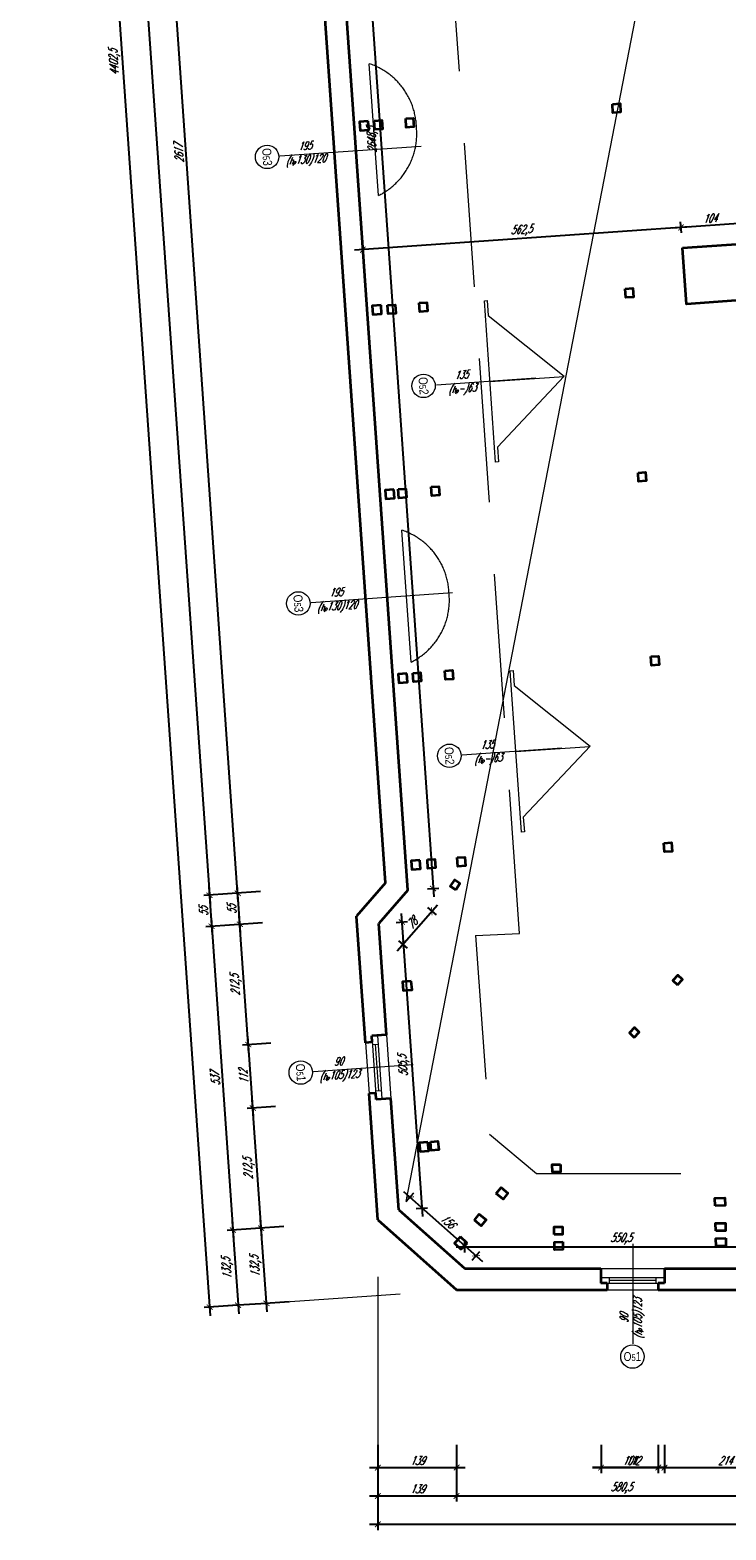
# Model space of a CAD drawing. Header units: millimetres. Extents: x 402 to 79005, y -7782 to 89952.
# Tile 1 of 256: x 21467 to 22695, y 6156 to 8801. Entities that reach past the tile are written whole.
import ezdxf

# ---------------------------------------------------------------- set-up
doc = ezdxf.new("R2010")
doc.units = ezdxf.units.MM
doc.header["$LTSCALE"] = 10
doc.linetypes.add('DASHED', pattern=[19.05, 12.7, -6.35])
doc.layers.get('0').update_dxf_attribs({"lineweight": 0})
doc.layers.get('Defpoints').update_dxf_attribs({"color": 253})
for name, color, linetype, lineweight in [('01-2_konstrukcja dachu', 253, 'Continuous', 35), ('01_ściany', 253, 'Continuous', 35), ('03-01_okna', 253, 'Continuous', 15), ('04-1_widok', 253, 'Continuous', 5), ('04-2_nad', 253, 'DASHED', 5), ('05-01_wymiary', 253, 'Continuous', 5), ('05-03_opis', 253, 'Continuous', 5)]:
    doc.layers.add(name, color=color, linetype=linetype, lineweight=lineweight)
doc.styles.add('ariel', font='ARIAL.TTF', dxfattribs={"width": 0.8})
doc.styles.add('ariel_wym', font='simplex.shx', dxfattribs={"width": 0.65, "oblique": 25})
doc.dimstyles.new('ariel 50', dxfattribs={"dimtxt": 15, "dimasz": 10, "dimexe": 10, "dimexo": 0, "dimgap": 5, "dimtad": 1, "dimdec": 1, "dimrnd": 0.5, "dimtxsty": 'ariel_wym', "dimblk": 'ARCHTICK', "dimcen": 2.5, "dimdle": 15, "dimazin": 0, "dimtfac": 1, "dimtdec": 1, "dimtix": 1, "dimtmove": 0, "dimatfit": 3, "dimldrblk": 'DOT', "dimfxl": 0, "dimarcsym": 0})
doc.dimstyles.new('ariel 50 wnętrze', dxfattribs={"dimtxt": 15, "dimasz": 10, "dimexe": 10, "dimexo": 0, "dimgap": 5, "dimtad": 1, "dimdec": 1, "dimrnd": 0.5, "dimtxsty": 'ariel_wym', "dimblk": 'ARCHTICK', "dimcen": 2.5, "dimdle": 15, "dimazin": 0, "dimtfac": 1, "dimtdec": 1, "dimtix": 1, "dimtmove": 0, "dimatfit": 3, "dimldrblk": 'DOT', "dimfxl": 0, "dimarcsym": 0})

# ---------------------------------------------------------------- blocks, each defined once
blk = doc.blocks.new('_ArchTick')
at = {"color": 0, "linetype": 'ByBlock', "const_width": 0.15}
blk.add_lwpolyline([(-0.5, -0.5), (0.5, 0.5)], dxfattribs=at)
blk = doc.blocks.new('*D3397')
at = {"layer": '05-01_wymiary', "color": 0, "lineweight": -2}
for p, q in [((22080.7, 6306.4), (22080.7, 6256.4)), ((22219.6, 6306.4), (22219.6, 6256.4)), ((22065.7, 6266.4), (22234.6, 6266.4))]:
    blk.add_line(p, q, dxfattribs=at)
at = {"layer": 'Defpoints', "color": 0, "lineweight": 0}
for p in [(22080.7, 6702.9), (22219.6, 6579.6), (22219.6, 6266.4)]:
    blk.add_point(p, dxfattribs=at)
at = {"layer": '05-01_wymiary', "color": 0, "lineweight": -2, "xscale": 10, "yscale": 10, "zscale": 10, "rotation": 180}
blk.add_blockref('_ArchTick', (22080.7, 6266.4), dxfattribs=at)
at = {"layer": '05-01_wymiary', "color": 0, "lineweight": -2, "xscale": 10, "yscale": 10, "zscale": 10}
blk.add_blockref('_ArchTick', (22219.6, 6266.4), dxfattribs=at)
at = {"layer": '05-01_wymiary', "color": 0, "insert": (22150.1, 6278.9), "char_height": 15, "attachment_point": 5, "style": 'ariel_wym'}
blk.add_mtext('139', dxfattribs=at)
blk = doc.blocks.new('_Dot')
at = {"color": 0, "linetype": 'ByBlock', "lineweight": -2}
blk.add_line((-0.5, 0), (-1, 0), dxfattribs=at)
at = {"color": 0, "linetype": 'ByBlock', "const_width": 0.5}
blk.add_lwpolyline([(-0.25, 0, 1), (0.25, 0, 1)], format="xyb", close=True, dxfattribs=at)
blk = doc.blocks.new('*D3398')
at = {"layer": '05-01_wymiary', "color": 0, "lineweight": -2}
for p, q in [((22474.2, 6306.4), (22474.2, 6256.4)), ((22575.2, 6306.4), (22575.2, 6256.4)), ((22590.2, 6266.4), (22459.2, 6266.4))]:
    blk.add_line(p, q, dxfattribs=at)
at = {"layer": 'Defpoints', "color": 0, "lineweight": 0}
for p in [(22474.2, 6617.6), (22575.2, 6579.6), (22474.2, 6266.4)]:
    blk.add_point(p, dxfattribs=at)
at = {"layer": '05-01_wymiary', "color": 0, "lineweight": -2, "xscale": 10, "yscale": 10, "zscale": 10, "rotation": 180}
blk.add_blockref('_ArchTick', (22474.2, 6266.4), dxfattribs=at)
at = {"layer": '05-01_wymiary', "color": 0, "lineweight": -2, "xscale": 10, "yscale": 10, "zscale": 10}
blk.add_blockref('_ArchTick', (22575.2, 6266.4), dxfattribs=at)
at = {"layer": '05-01_wymiary', "color": 0, "insert": (22524.7, 6278.9), "char_height": 15, "attachment_point": 5, "style": 'ariel_wym'}
blk.add_mtext('101', dxfattribs=at)
blk = doc.blocks.new('*D3399')
at = {"layer": '05-01_wymiary', "color": 0, "lineweight": -2}
for p, q in [((22474.2, 6306.4), (22474.2, 6256.4)), ((22586.2, 6306.4), (22586.2, 6256.4)), ((22459.2, 6266.4), (22601.2, 6266.4))]:
    blk.add_line(p, q, dxfattribs=at)
at = {"layer": 'Defpoints', "color": 0, "lineweight": 0}
for p in [(22474.2, 6617.6), (22586.2, 6617.6), (22586.2, 6266.4)]:
    blk.add_point(p, dxfattribs=at)
at = {"layer": '05-01_wymiary', "color": 0, "lineweight": -2, "xscale": 10, "yscale": 10, "zscale": 10, "rotation": 180}
blk.add_blockref('_ArchTick', (22474.2, 6266.4), dxfattribs=at)
at = {"layer": '05-01_wymiary', "color": 0, "lineweight": -2, "xscale": 10, "yscale": 10, "zscale": 10}
blk.add_blockref('_ArchTick', (22586.2, 6266.4), dxfattribs=at)
at = {"layer": '05-01_wymiary', "color": 0, "insert": (22530.2, 6278.9), "char_height": 15, "attachment_point": 5, "style": 'ariel_wym'}
blk.add_mtext('112', dxfattribs=at)
blk = doc.blocks.new('*D3400')
at = {"layer": '05-01_wymiary', "color": 0, "lineweight": -2}
for p, q in [((22586.2, 6306.4), (22586.2, 6256.4)), ((22800.3, 6306.4), (22800.3, 6256.4)), ((22571.2, 6266.4), (22815.3, 6266.4))]:
    blk.add_line(p, q, dxfattribs=at)
at = {"layer": 'Defpoints', "color": 0, "lineweight": 0}
for p in [(22586.2, 6617.6), (22800.3, 6579.6), (22800.3, 6266.4)]:
    blk.add_point(p, dxfattribs=at)
at = {"layer": '05-01_wymiary', "color": 0, "lineweight": -2, "xscale": 10, "yscale": 10, "zscale": 10, "rotation": 180}
blk.add_blockref('_ArchTick', (22586.2, 6266.4), dxfattribs=at)
at = {"layer": '05-01_wymiary', "color": 0, "lineweight": -2, "xscale": 10, "yscale": 10, "zscale": 10}
blk.add_blockref('_ArchTick', (22800.3, 6266.4), dxfattribs=at)
at = {"layer": '05-01_wymiary', "color": 0, "insert": (22693.2, 6278.9), "char_height": 15, "attachment_point": 5, "style": 'ariel_wym'}
blk.add_mtext('214', dxfattribs=at)
blk = doc.blocks.new('*D3412')
at = {"layer": '05-01_wymiary', "color": 0, "lineweight": -2}
for p, q in [((22080.7, 6256.4), (22080.7, 6206.4)), ((22219.6, 6256.4), (22219.6, 6206.4)), ((22065.7, 6216.4), (22234.6, 6216.4))]:
    blk.add_line(p, q, dxfattribs=at)
at = {"layer": 'Defpoints', "color": 0, "lineweight": 0}
for p in [(22080.7, 6702.9), (22219.6, 6579.6), (22219.6, 6216.4)]:
    blk.add_point(p, dxfattribs=at)
at = {"layer": '05-01_wymiary', "color": 0, "lineweight": -2, "xscale": 10, "yscale": 10, "zscale": 10, "rotation": 180}
blk.add_blockref('_ArchTick', (22080.7, 6216.4), dxfattribs=at)
at = {"layer": '05-01_wymiary', "color": 0, "lineweight": -2, "xscale": 10, "yscale": 10, "zscale": 10}
blk.add_blockref('_ArchTick', (22219.6, 6216.4), dxfattribs=at)
at = {"layer": '05-01_wymiary', "color": 0, "insert": (22150.1, 6228.9), "char_height": 15, "attachment_point": 5, "style": 'ariel_wym'}
blk.add_mtext('139', dxfattribs=at)
blk = doc.blocks.new('*D3413')
at = {"layer": '05-01_wymiary', "color": 0, "lineweight": -2}
for p, q in [((22219.6, 6256.4), (22219.6, 6206.4)), ((22800.3, 6256.4), (22800.3, 6206.4)), ((22204.6, 6216.4), (22815.3, 6216.4))]:
    blk.add_line(p, q, dxfattribs=at)
at = {"layer": 'Defpoints', "color": 0, "lineweight": 0}
for p in [(22219.6, 6579.6), (22800.3, 6579.6), (22800.3, 6216.4)]:
    blk.add_point(p, dxfattribs=at)
at = {"layer": '05-01_wymiary', "color": 0, "lineweight": -2, "xscale": 10, "yscale": 10, "zscale": 10, "rotation": 180}
blk.add_blockref('_ArchTick', (22219.6, 6216.4), dxfattribs=at)
at = {"layer": '05-01_wymiary', "color": 0, "lineweight": -2, "xscale": 10, "yscale": 10, "zscale": 10}
blk.add_blockref('_ArchTick', (22800.3, 6216.4), dxfattribs=at)
at = {"layer": '05-01_wymiary', "color": 0, "insert": (22509.9, 6230.3), "char_height": 15, "attachment_point": 5, "style": 'ariel_wym'}
blk.add_mtext('580,5', dxfattribs=at)
blk = doc.blocks.new('*D3423')
at = {"layer": '05-01_wymiary', "color": 0, "lineweight": -2}
for p, q in [((22080.7, 6206.4), (22080.7, 6156.4)), ((27686.2, 6206.4), (27686.2, 6156.4)), ((22065.7, 6166.4), (27701.2, 6166.4))]:
    blk.add_line(p, q, dxfattribs=at)
at = {"layer": 'Defpoints', "color": 0, "lineweight": 0}
for p in [(22080.7, 6702.9), (27686.2, 6611.8), (27686.2, 6166.4)]:
    blk.add_point(p, dxfattribs=at)
at = {"layer": '05-01_wymiary', "color": 0, "lineweight": -2, "xscale": 10, "yscale": 10, "zscale": 10, "rotation": 180}
blk.add_blockref('_ArchTick', (22080.7, 6166.4), dxfattribs=at)
at = {"layer": '05-01_wymiary', "color": 0, "lineweight": -2, "xscale": 10, "yscale": 10, "zscale": 10}
blk.add_blockref('_ArchTick', (27686.2, 6166.4), dxfattribs=at)
at = {"layer": '05-01_wymiary', "color": 0, "insert": (24883.5, 6180.3), "char_height": 15, "attachment_point": 5, "style": 'ariel_wym'}
blk.add_mtext('5605,5', dxfattribs=at)
blk = doc.blocks.new('*D3523')
at = {"layer": '05-01_wymiary', "color": 0, "lineweight": -2}
for p, q in [((21914.8, 6691.3), (21865, 6687.8)), ((21885.3, 6541.2), (21873.9, 6703.5)), ((21924.1, 6558.9), (21874.2, 6555.4))]:
    blk.add_line(p, q, dxfattribs=at)
at = {"layer": 'Defpoints', "color": 0, "lineweight": 0}
for p in [(22080.7, 6702.9), (21874.9, 6688.5), (22219.6, 6579.6)]:
    blk.add_point(p, dxfattribs=at)
at = {"layer": '05-01_wymiary', "color": 0, "lineweight": -2, "xscale": 10, "yscale": 10, "zscale": 10}
for p, rotation in [((21874.9, 6688.5), 94.0000000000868), ((21884.2, 6556.1), 274.0000000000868)]:
    blk.add_blockref('_ArchTick', p, dxfattribs=dict(at, rotation=rotation))
at = {"layer": '05-01_wymiary', "color": 0, "insert": (21865.7, 6621.4), "char_height": 15, "attachment_point": 5, "rotation": 94, "style": 'ariel_wym'}
blk.add_mtext('132,5', dxfattribs=at)
blk = doc.blocks.new('*D3524')
at = {"layer": '05-01_wymiary', "color": 0, "lineweight": -2}
for p, q in [((21900, 6903.2), (21850.2, 6899.7)), ((21876, 6673.6), (21859.1, 6915.3)), ((21914.8, 6691.3), (21865, 6687.8))]:
    blk.add_line(p, q, dxfattribs=at)
at = {"layer": 'Defpoints', "color": 0, "lineweight": 0}
for p in [(22103.8, 6917.4), (21860.1, 6900.4), (22080.7, 6702.9)]:
    blk.add_point(p, dxfattribs=at)
at = {"layer": '05-01_wymiary', "color": 0, "lineweight": -2, "xscale": 10, "yscale": 10, "zscale": 10}
for p, rotation in [((21860.1, 6900.4), 94.00000000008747), ((21874.9, 6688.5), 274.0000000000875)]:
    blk.add_blockref('_ArchTick', p, dxfattribs=dict(at, rotation=rotation))
at = {"layer": '05-01_wymiary', "color": 0, "insert": (21853.6, 6793.5), "char_height": 15, "attachment_point": 5, "rotation": 94, "style": 'ariel_wym'}
blk.add_mtext('212,5', dxfattribs=at)
blk = doc.blocks.new('*D3525')
at = {"layer": '05-01_wymiary', "color": 0, "lineweight": -2}
for p, q in [((21892.2, 7014.9), (21842.3, 7011.4)), ((21861.2, 6885.4), (21851.3, 7027.1)), ((21900, 6903.2), (21850.2, 6899.7))]:
    blk.add_line(p, q, dxfattribs=at)
at = {"layer": 'Defpoints', "color": 0, "lineweight": 0}
for p in [(21852.3, 7012.1), (22096, 7029.1), (22103.8, 6917.4)]:
    blk.add_point(p, dxfattribs=at)
at = {"layer": '05-01_wymiary', "color": 0, "lineweight": -2, "xscale": 10, "yscale": 10, "zscale": 10}
for p, rotation in [((21852.3, 7012.1), 94.00000000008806), ((21860.1, 6900.4), 274.0000000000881)]:
    blk.add_blockref('_ArchTick', p, dxfattribs=dict(at, rotation=rotation))
at = {"layer": '05-01_wymiary', "color": 0, "insert": (21843.8, 6955.4), "char_height": 15, "attachment_point": 5, "rotation": 94, "style": 'ariel_wym'}
blk.add_mtext('112', dxfattribs=at)
blk = doc.blocks.new('*D3526')
at = {"layer": '05-01_wymiary', "color": 0, "lineweight": -2}
for p, q in [((21877.4, 7227), (21827.5, 7223.5)), ((21853.4, 6997.1), (21836.4, 7239.1)), ((21892.2, 7014.9), (21842.3, 7011.4))]:
    blk.add_line(p, q, dxfattribs=at)
at = {"layer": 'Defpoints', "color": 0, "lineweight": 0}
for p in [(21837.5, 7224.2), (22043.3, 7238.6), (22096, 7029.1)]:
    blk.add_point(p, dxfattribs=at)
at = {"layer": '05-01_wymiary', "color": 0, "lineweight": -2, "xscale": 10, "yscale": 10, "zscale": 10}
for p, rotation in [((21837.5, 7224.2), 94.00000000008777), ((21852.3, 7012.1), 274.0000000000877)]:
    blk.add_blockref('_ArchTick', p, dxfattribs=dict(at, rotation=rotation))
at = {"layer": '05-01_wymiary', "color": 0, "insert": (21831, 7117.2), "char_height": 15, "attachment_point": 5, "rotation": 94, "style": 'ariel_wym'}
blk.add_mtext('212,5', dxfattribs=at)
blk = doc.blocks.new('*D3527')
at = {"layer": '05-01_wymiary', "color": 0, "lineweight": -2}
for p, q in [((21873.6, 7281.8), (21823.7, 7278.3)), ((21838.5, 7209.2), (21832.6, 7294)), ((21877.4, 7227), (21827.5, 7223.5))]:
    blk.add_line(p, q, dxfattribs=at)
at = {"layer": 'Defpoints', "color": 0, "lineweight": 0}
for p in [(21833.7, 7279), (22094.3, 7297.3), (22043.3, 7238.6)]:
    blk.add_point(p, dxfattribs=at)
at = {"layer": '05-01_wymiary', "color": 0, "lineweight": -2, "xscale": 10, "yscale": 10, "zscale": 10}
for p, rotation in [((21833.7, 7279), 94.00000000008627), ((21837.5, 7224.2), 274.0000000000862)]:
    blk.add_blockref('_ArchTick', p, dxfattribs=dict(at, rotation=rotation))
at = {"layer": '05-01_wymiary', "color": 0, "insert": (21823.1, 7250.7), "char_height": 15, "attachment_point": 5, "rotation": 94, "style": 'ariel_wym'}
blk.add_mtext('55', dxfattribs=at)
blk = doc.blocks.new('*D3528')
at = {"layer": '05-01_wymiary', "color": 0, "lineweight": -2}
for p, q in [((21691, 9892.4), (21641.1, 9889)), ((21834.7, 7264.1), (21650.1, 9904.6)), ((21873.6, 7281.8), (21823.7, 7278.3))]:
    blk.add_line(p, q, dxfattribs=at)
at = {"layer": 'Defpoints', "color": 0, "lineweight": 0}
for p in [(21911.7, 9907.9), (21651.1, 9889.7), (22094.3, 7297.3)]:
    blk.add_point(p, dxfattribs=at)
at = {"layer": '05-01_wymiary', "color": 0, "lineweight": -2, "xscale": 10, "yscale": 10, "zscale": 10}
for p, rotation in [((21651.1, 9889.7), 94.00000000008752), ((21833.7, 7279), 274.0000000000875)]:
    blk.add_blockref('_ArchTick', p, dxfattribs=dict(at, rotation=rotation))
at = {"layer": '05-01_wymiary', "color": 0, "insert": (21729.9, 8583.5), "char_height": 15, "attachment_point": 5, "rotation": 94, "style": 'ariel_wym'}
blk.add_mtext('2617', dxfattribs=at)
blk = doc.blocks.new('*D3538')
at = {"layer": '05-01_wymiary', "color": 0, "lineweight": -2}
for p, q in [((21594.2, 10559.4), (21544.4, 10555.9)), ((21553.3, 10571.6), (21784.8, 7260.6)), ((21823.7, 7278.3), (21773.8, 7274.8))]:
    blk.add_line(p, q, dxfattribs=at)
at = {"layer": 'Defpoints', "color": 0, "lineweight": 0}
for p in [(21882.7, 10579.6), (21783.8, 7275.5), (22094.3, 7297.3)]:
    blk.add_point(p, dxfattribs=at)
at = {"layer": '05-01_wymiary', "color": 0, "lineweight": -2, "xscale": 10, "yscale": 10, "zscale": 10}
for p, rotation in [((21554.3, 10556.6), 94.00000000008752), ((21783.8, 7275.5), 274.0000000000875)]:
    blk.add_blockref('_ArchTick', p, dxfattribs=dict(at, rotation=rotation))
at = {"layer": '05-01_wymiary', "color": 0, "insert": (21656.6, 8915.2), "char_height": 15, "attachment_point": 5, "rotation": 94, "style": 'ariel_wym'}
blk.add_mtext('3289', dxfattribs=at)
blk = doc.blocks.new('*D3539')
at = {"layer": '05-01_wymiary', "color": 0, "lineweight": -2}
for p, q in [((21823.7, 7278.3), (21773.8, 7274.8)), ((21782.7, 7290.5), (21788.7, 7205.7)), ((21827.5, 7223.5), (21777.6, 7220))]:
    blk.add_line(p, q, dxfattribs=at)
at = {"layer": 'Defpoints', "color": 0, "lineweight": 0}
for p in [(22094.3, 7297.3), (21787.6, 7220.7), (22043.3, 7238.6)]:
    blk.add_point(p, dxfattribs=at)
at = {"layer": '05-01_wymiary', "color": 0, "lineweight": -2, "xscale": 10, "yscale": 10, "zscale": 10}
for p, rotation in [((21783.8, 7275.5), 94.00000000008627), ((21787.6, 7220.7), 274.0000000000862)]:
    blk.add_blockref('_ArchTick', p, dxfattribs=dict(at, rotation=rotation))
at = {"layer": '05-01_wymiary', "color": 0, "insert": (21773.2, 7247.2), "char_height": 15, "attachment_point": 5, "rotation": 94, "style": 'ariel_wym'}
blk.add_mtext('55', dxfattribs=at)
blk = doc.blocks.new('*D3540')
at = {"layer": '05-01_wymiary', "color": 0, "lineweight": -2}
for p, q in [((21827.5, 7223.5), (21777.6, 7220)), ((21786.6, 7235.6), (21826.1, 6670.1)), ((21865, 6687.8), (21815.1, 6684.4))]:
    blk.add_line(p, q, dxfattribs=at)
at = {"layer": 'Defpoints', "color": 0, "lineweight": 0}
for p in [(22043.3, 7238.6), (22080.7, 6702.9), (21825.1, 6685.1)]:
    blk.add_point(p, dxfattribs=at)
at = {"layer": '05-01_wymiary', "color": 0, "lineweight": -2, "xscale": 10, "yscale": 10, "zscale": 10}
for p, rotation in [((21787.6, 7220.7), 94.00000000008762), ((21825.1, 6685.1), 274.0000000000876)]:
    blk.add_blockref('_ArchTick', p, dxfattribs=dict(at, rotation=rotation))
at = {"layer": '05-01_wymiary', "color": 0, "insert": (21793.9, 6952), "char_height": 15, "attachment_point": 5, "rotation": 94, "style": 'ariel_wym'}
blk.add_mtext('537', dxfattribs=at)
blk = doc.blocks.new('*D3541')
at = {"layer": '05-01_wymiary', "color": 0, "lineweight": -2}
for p, q in [((21824, 6700), (21835.4, 6537.7)), ((21865, 6687.8), (21815.1, 6684.4)), ((21874.2, 6555.4), (21824.4, 6552))]:
    blk.add_line(p, q, dxfattribs=at)
at = {"layer": 'Defpoints', "color": 0, "lineweight": 0}
for p in [(22080.7, 6702.9), (22219.6, 6579.6), (21834.3, 6552.7)]:
    blk.add_point(p, dxfattribs=at)
at = {"layer": '05-01_wymiary', "color": 0, "lineweight": -2, "xscale": 10, "yscale": 10, "zscale": 10}
for p, rotation in [((21825.1, 6685.1), 94.00000000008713), ((21834.3, 6552.7), 274.0000000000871)]:
    blk.add_blockref('_ArchTick', p, dxfattribs=dict(at, rotation=rotation))
at = {"layer": '05-01_wymiary', "color": 0, "insert": (21815.8, 6617.9), "char_height": 15, "attachment_point": 5, "rotation": 94, "style": 'ariel_wym'}
blk.add_mtext('132,5', dxfattribs=at)
blk = doc.blocks.new('*D3542')
at = {"layer": '05-01_wymiary', "color": 0, "lineweight": -2}
for p, q in [((21785.5, 6534.2), (21476.3, 10956.1)), ((21517.2, 10943.9), (21467.4, 10940.4)), ((21824.4, 6552), (21774.5, 6548.5))]:
    blk.add_line(p, q, dxfattribs=at)
at = {"layer": 'Defpoints', "color": 0, "lineweight": 0}
for p in [(21837.7, 10966.3), (21477.3, 10941.1), (22219.6, 6579.6)]:
    blk.add_point(p, dxfattribs=at)
at = {"layer": '05-01_wymiary', "color": 0, "lineweight": -2, "xscale": 10, "yscale": 10, "zscale": 10}
for p, rotation in [((21477.3, 10941.1), 94.00000000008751), ((21784.4, 6549.2), 274.0000000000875)]:
    blk.add_blockref('_ArchTick', p, dxfattribs=dict(at, rotation=rotation))
at = {"layer": '05-01_wymiary', "color": 0, "insert": (21617, 8744.2), "char_height": 15, "attachment_point": 5, "rotation": 94, "style": 'ariel_wym'}
blk.add_mtext('4402,5', dxfattribs=at)
blk = doc.blocks.new('*D3570')
at = {"layer": '05-01_wymiary', "color": 0, "lineweight": -2}
for p, q in [((22234, 6645.8), (22234, 6665.8)), ((22784.6, 6645.8), (22784.6, 6665.8)), ((22219, 6655.8), (22799.6, 6655.8))]:
    blk.add_line(p, q, dxfattribs=at)
at = {"layer": 'Defpoints', "color": 0, "lineweight": 0}
for p in [(22784.6, 6655.8), (22234, 6617.6), (22784.6, 6617.6)]:
    blk.add_point(p, dxfattribs=at)
at = {"layer": '05-01_wymiary', "color": 0, "lineweight": -2, "xscale": 10, "yscale": 10, "zscale": 10, "rotation": 180}
blk.add_blockref('_ArchTick', (22234, 6655.8), dxfattribs=at)
at = {"layer": '05-01_wymiary', "color": 0, "lineweight": -2, "xscale": 10, "yscale": 10, "zscale": 10}
blk.add_blockref('_ArchTick', (22784.6, 6655.8), dxfattribs=at)
at = {"layer": '05-01_wymiary', "color": 0, "insert": (22509.3, 6669.7), "char_height": 15, "attachment_point": 5, "style": 'ariel_wym'}
blk.add_mtext('550,5', dxfattribs=at)
blk = doc.blocks.new('*D3727')
at = {"layer": '05-01_wymiary', "color": 0, "lineweight": -2}
for p, q in [((21992.3, 9944.3), (22179.2, 7272.4)), ((21983.4, 9928.7), (22003.4, 9930.1)), ((22168.2, 7286.6), (22188.1, 7288))]:
    blk.add_line(p, q, dxfattribs=at)
at = {"layer": 'Defpoints', "color": 0, "lineweight": 0}
for p in [(21948.6, 9926.2), (22133.3, 7284.2), (22178.1, 7287.3)]:
    blk.add_point(p, dxfattribs=at)
at = {"layer": '05-01_wymiary', "color": 0, "lineweight": -2, "xscale": 10, "yscale": 10, "zscale": 10}
for p, rotation in [((21993.4, 9929.4), 94.00000000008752), ((22178.1, 7287.3), 274.0000000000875)]:
    blk.add_blockref('_ArchTick', p, dxfattribs=dict(at, rotation=rotation))
at = {"layer": '05-01_wymiary', "color": 0, "insert": (22071.9, 8607.4), "char_height": 15, "attachment_point": 5, "rotation": 94, "style": 'ariel_wym'}
blk.add_mtext('2648,5', dxfattribs=at)
blk = doc.blocks.new('*D3728')
at = {"layer": '05-01_wymiary', "color": 0, "lineweight": -2}
for p, q in [((22114.9, 7177.3), (22185.6, 7258.6)), ((22168.2, 7253.9), (22183.3, 7240.7)), ((22117.2, 7195.2), (22132.3, 7182))]:
    blk.add_line(p, q, dxfattribs=at)
at = {"layer": 'Defpoints', "color": 0, "lineweight": 0}
for p in [(22133.3, 7284.2), (22175.8, 7247.3), (22082.3, 7225.5)]:
    blk.add_point(p, dxfattribs=at)
at = {"layer": '05-01_wymiary', "color": 0, "lineweight": -2, "xscale": 10, "yscale": 10, "zscale": 10}
for p, rotation in [((22175.8, 7247.3), 48.99999999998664), ((22124.7, 7188.6), 228.9999999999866)]:
    blk.add_blockref('_ArchTick', p, dxfattribs=dict(at, rotation=rotation))
at = {"layer": '05-01_wymiary', "color": 0, "insert": (22140.8, 7226.1), "char_height": 15, "attachment_point": 5, "rotation": 49, "style": 'ariel_wym'}
blk.add_mtext('78', dxfattribs=at)
blk = doc.blocks.new('*D3729')
at = {"layer": '05-01_wymiary', "color": 0, "lineweight": -2}
for p, q in [((22113, 7227.7), (22132.9, 7229)), ((22121.9, 7243.3), (22159.3, 6708.9)), ((22148.2, 6723.2), (22168.2, 6724.6))]:
    blk.add_line(p, q, dxfattribs=at)
at = {"layer": 'Defpoints', "color": 0, "lineweight": 0}
for p in [(22082.3, 7225.5), (22117.5, 6721), (22158.2, 6723.9)]:
    blk.add_point(p, dxfattribs=at)
at = {"layer": '05-01_wymiary', "color": 0, "lineweight": -2, "xscale": 10, "yscale": 10, "zscale": 10}
for p, rotation in [((22122.9, 7228.3), 94.00000000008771), ((22158.2, 6723.9), 274.0000000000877)]:
    blk.add_blockref('_ArchTick', p, dxfattribs=dict(at, rotation=rotation))
at = {"layer": '05-01_wymiary', "color": 0, "insert": (22126.7, 6975.1), "char_height": 15, "attachment_point": 5, "rotation": 94, "style": 'ariel_wym'}
blk.add_mtext('505,5', dxfattribs=at)
blk = doc.blocks.new('*D3730')
at = {"layer": '05-01_wymiary', "color": 0, "lineweight": -2}
for p, q in [((22126.1, 6753.3), (22265, 6629.9)), ((22130.7, 6735.8), (22144, 6750.8)), ((22247.1, 6632.4), (22260.4, 6647.3))]:
    blk.add_line(p, q, dxfattribs=at)
at = {"layer": 'Defpoints', "color": 0, "lineweight": 0}
for p in [(22117.5, 6721), (22253.8, 6639.8), (22234, 6617.6)]:
    blk.add_point(p, dxfattribs=at)
at = {"layer": '05-01_wymiary', "color": 0, "lineweight": -2, "xscale": 10, "yscale": 10, "zscale": 10}
for p, rotation in [((22137.3, 6743.3), 138.386782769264), ((22253.8, 6639.8), 318.386782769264)]:
    blk.add_blockref('_ArchTick', p, dxfattribs=dict(at, rotation=rotation))
at = {"layer": '05-01_wymiary', "color": 0, "insert": (22203.8, 6700.9), "char_height": 15, "attachment_point": 5, "rotation": 318.3868, "style": 'ariel_wym'}
blk.add_mtext('156', dxfattribs=at)
blk = doc.blocks.new('*D3731')
at = {"layer": '05-01_wymiary', "color": 0, "lineweight": -2}
for p, q in [((22616, 8443), (22614.6, 8462.9)), ((22719.6, 8450.2), (22718.2, 8470.1)), ((22600.3, 8451.9), (22733.8, 8461.2))]:
    blk.add_line(p, q, dxfattribs=at)
at = {"layer": 'Defpoints', "color": 0, "lineweight": 0}
for p in [(22718.9, 8460.2), (22617.8, 8416.8), (22721.4, 8424)]:
    blk.add_point(p, dxfattribs=at)
at = {"layer": '05-01_wymiary', "color": 0, "lineweight": -2, "xscale": 10, "yscale": 10, "zscale": 10}
for p, rotation in [((22718.9, 8460.2), 4.000000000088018), ((22615.3, 8452.9), 184.000000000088)]:
    blk.add_blockref('_ArchTick', p, dxfattribs=dict(at, rotation=rotation))
at = {"layer": '05-01_wymiary', "color": 0, "insert": (22666.2, 8469), "char_height": 15, "attachment_point": 5, "rotation": 4, "style": 'ariel_wym'}
blk.add_mtext('104', dxfattribs=at)
blk = doc.blocks.new('*D3733')
at = {"layer": '05-01_wymiary', "color": 0, "lineweight": -2}
for p, q in [((22616, 8443), (22614.6, 8462.9)), ((22630.3, 8454), (22039.4, 8412.7)), ((22055, 8403.7), (22053.6, 8423.7))]:
    blk.add_line(p, q, dxfattribs=at)
at = {"layer": 'Defpoints', "color": 0, "lineweight": 0}
for p in [(22054.3, 8413.7), (22617.8, 8416.8), (22057.8, 8364.5)]:
    blk.add_point(p, dxfattribs=at)
at = {"layer": '05-01_wymiary', "color": 0, "lineweight": -2, "xscale": 10, "yscale": 10, "zscale": 10}
for p, rotation in [((22615.3, 8452.9), 4.000000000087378), ((22054.3, 8413.7), 184.0000000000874)]:
    blk.add_blockref('_ArchTick', p, dxfattribs=dict(at, rotation=rotation))
at = {"layer": '05-01_wymiary', "color": 0, "insert": (22333.8, 8447.2), "char_height": 15, "attachment_point": 5, "rotation": 4, "style": 'ariel_wym'}
blk.add_mtext('562,5', dxfattribs=at)

msp = doc.modelspace()

# ---------------------------------------------------------------- linework, layer by layer
at = {"layer": '01-2_konstrukcja dachu'}
for points in [[(22494.24, 8670.38), (22507.71, 8671.32), (22508.79, 8655.86), (22495.33, 8654.91)], [(22063.64, 8640.08), (22048.18, 8639), (22049.26, 8623.54), (22064.72, 8624.62)], [(22074.33, 8640.83), (22087.8, 8641.77), (22088.88, 8626.31), (22075.41, 8625.37)], [(22129.79, 8644.71), (22143.26, 8645.66), (22144.34, 8630.19), (22130.88, 8629.25)], [(22517.05, 8344.67), (22530.51, 8345.62), (22531.6, 8330.15), (22518.13, 8329.21)], [(22086.34, 8315.88), (22070.88, 8314.79), (22071.96, 8299.33), (22087.42, 8300.41)], [(22097.59, 8315.66), (22111.06, 8316.6), (22112.14, 8301.14), (22098.68, 8300.2)], [(22153.85, 8319.6), (22167.32, 8320.54), (22168.4, 8305.08), (22154.94, 8304.14)], [(22539.46, 8020.45), (22552.93, 8021.39), (22554.01, 8005.93), (22540.55, 8004.98)], [(22109.11, 7990.67), (22093.64, 7989.59), (22094.73, 7974.13), (22110.19, 7975.21)], [(22116.8, 7991.21), (22130.27, 7992.15), (22131.35, 7976.69), (22117.88, 7975.75)], [(22175.01, 7995.28), (22188.48, 7996.23), (22189.56, 7980.77), (22176.09, 7979.82)], [(22562.16, 7696.24), (22575.63, 7697.18), (22576.71, 7681.72), (22563.24, 7680.78)], [(22199.09, 7671.18), (22212.56, 7672.12), (22213.64, 7656.66), (22200.18, 7655.71)], [(22131.8, 7666.46), (22116.34, 7665.38), (22117.42, 7649.92), (22132.88, 7651)], [(22142.49, 7667.21), (22155.96, 7668.16), (22157.04, 7652.69), (22143.57, 7651.75)], [(22585.19, 7367.27), (22598.66, 7368.22), (22599.74, 7352.75), (22586.27, 7351.81)], [(22154.85, 7337.27), (22139.39, 7336.19), (22140.47, 7320.73), (22155.93, 7321.81)], [(22168.01, 7338.19), (22181.48, 7339.13), (22182.56, 7323.67), (22169.1, 7322.73)], [(22220.73, 7341.88), (22234.2, 7342.83), (22235.28, 7327.36), (22221.81, 7326.42)], [(22218.02, 7285.24), (22225.23, 7296.06), (22215.66, 7302.44), (22208.45, 7291.62)], [(22139.54, 7124.27), (22124.11, 7122.83), (22125.55, 7107.4), (22140.98, 7108.84)], [(22608.89, 7117.39), (22617.94, 7126.72), (22609.69, 7134.72), (22600.63, 7125.39)], [(22532.56, 7024.85), (22541.61, 7034.18), (22533.35, 7042.19), (22524.3, 7032.86)], [(22169.07, 6840.29), (22153.63, 6838.85), (22155.08, 6823.41), (22170.51, 6824.85)], [(22173.3, 6840.68), (22186.75, 6841.94), (22188.19, 6826.5), (22174.75, 6825.25)], [(22402.69, 6800.94), (22402.99, 6787.45), (22388.49, 6787.12), (22388.19, 6800.62)], [(22289.5, 6749.51), (22298.06, 6759.95), (22310.05, 6750.12), (22301.48, 6739.68)], [(22675.38, 6728), (22675.08, 6741.5), (22692.58, 6741.89), (22692.88, 6728.39)], [(22251.01, 6702.6), (22259.57, 6713.04), (22271.56, 6703.21), (22262.99, 6692.77)], [(22391.82, 6677.23), (22391.52, 6690.72), (22406.02, 6691.05), (22406.32, 6677.55)], [(22676.37, 6683.67), (22676.07, 6697.17), (22693.57, 6697.56), (22693.87, 6684.06)], [(22226.51, 6673.15), (22215.83, 6661.92), (22227.07, 6651.24), (22237.75, 6662.47)], [(22406.61, 6664.38), (22406.91, 6650.88), (22392.42, 6650.56), (22392.12, 6664.06)], [(22694.16, 6670.9), (22694.46, 6657.4), (22676.97, 6657.01), (22676.67, 6670.51)]]:
    msp.add_lwpolyline(points, close=True, dxfattribs=at)
at = {"layer": '01_ściany'}
for p, q in [((22133.3, 7284.21), (21948.55, 9926.24)), ((22094.29, 7297.26), (21911.74, 9907.88)), ((22094.29, 7297.26), (22043.26, 7238.56)), ((22094.29, 7297.26), (22043.26, 7238.56)), ((22133.3, 7284.21), (22082.27, 7225.5)), ((22058.86, 7015.51), (22043.26, 7238.56)), ((22096, 7029.14), (22082.27, 7225.5)), ((22070.83, 7016.35), (22058.86, 7015.51)), ((22096, 7029.14), (22070.06, 7027.33)), ((22070.83, 7016.35), (22070.06, 7027.33)), ((22077.11, 6926.57), (22065.14, 6925.73)), ((22080.72, 6702.93), (22065.14, 6925.73)), ((22077.88, 6915.6), (22077.11, 6926.57)), ((22103.81, 6917.41), (22077.88, 6915.6)), ((22117.54, 6721.05), (22103.81, 6917.41)), ((22117.54, 6721.05), (22234.01, 6617.59)), ((22080.72, 6702.93), (22219.57, 6579.59)), ((22234.01, 6617.59), (22474.16, 6617.59)), ((22474.16, 6617.59), (22474.16, 6591.59)), ((22586.16, 6617.59), (22784.56, 6617.59)), ((22586.16, 6617.59), (22586.16, 6591.59)), ((22485.16, 6591.59), (22474.16, 6591.59)), ((22485.16, 6591.59), (22485.16, 6579.59)), ((22586.16, 6591.59), (22575.16, 6591.59)), ((22575.16, 6591.59), (22575.16, 6579.59)), ((22219.57, 6579.59), (22485.16, 6579.59)), ((22575.16, 6579.59), (22800.3, 6579.59))]:
    msp.add_line(p, q, dxfattribs=at)
msp.add_lwpolyline([(22617.82, 8416.78), (22721.39, 8424.02), (22728.32, 8324.93), (22624.75, 8317.69)], close=True, dxfattribs=at)
at = {"layer": '03-01_okna'}
for p, q in [((22058.86, 7015.51), (22065.14, 6925.73)), ((22485.16, 6579.59), (22575.16, 6579.59))]:
    msp.add_line(p, q, dxfattribs=at)
at = {"layer": '03-01_okna', "linetype": 'Continuous', "lineweight": 0}
for p, q in [((22070.06, 7027.33), (22077.88, 6915.6)), ((22071.11, 7012.36), (22081.09, 7013.06)), ((22076.1, 7012.71), (22081.82, 6930.91)), ((22080.04, 7028.02), (22087.85, 6916.3)), ((22076.83, 6930.56), (22086.81, 6931.26)), ((22474.16, 6601.59), (22586.16, 6601.59)), ((22474.16, 6591.59), (22586.16, 6591.59)), ((22489.16, 6591.59), (22489.16, 6601.59)), ((22489.16, 6596.59), (22571.16, 6596.59)), ((22571.16, 6591.59), (22571.16, 6601.59))]:
    msp.add_line(p, q, dxfattribs=at)
at = {"layer": '04-1_widok'}
for p, q in [((22096, 7029.14), (22103.81, 6917.41)), ((22474.16, 6617.59), (22586.16, 6617.59))]:
    msp.add_line(p, q, dxfattribs=at)
at = {"layer": '04-2_nad', "ltscale": 2}
for p, q in [((22330.72, 7208.05), (22122.65, 10183.69)), ((22081.93, 8508.97), (22065.68, 8741.42)), ((22139.44, 7686.58), (22123.19, 7919.03)), ((22252.9, 7204.34), (22330.72, 7208.05)), ((22252.9, 7204.34), (22277.72, 6854.32)), ((22277.72, 6854.32), (22360.71, 6785.06)), ((22360.71, 6785.06), (22713.7, 6785.06))]:
    msp.add_line(p, q, dxfattribs=at)
at = {"layer": '04-2_nad', "ltscale": 3}
for p, q in [((22278.47, 8181.19), (22409.11, 8189.99)), ((22324.08, 7528.96), (22454.72, 7537.76))]:
    msp.add_line(p, q, dxfattribs=at)
for points in [[(22268.53, 8323.39), (22273.52, 8323.74), (22275.34, 8297.66), (22409.45, 8190.35), (22291.58, 8065.41), (22293.41, 8039.34), (22288.42, 8038.99)], [(22314.14, 7671.16), (22319.13, 7671.51), (22320.95, 7645.43), (22455.06, 7538.12), (22337.19, 7413.19), (22339.01, 7387.11), (22334.03, 7386.76)]]:
    msp.add_lwpolyline(points, close=True, dxfattribs=at)
at = {"layer": '04-2_nad', "ltscale": 2}
for centre, start, end in [((22027.04, 8625.95), 2.10718, 71.49908), ((22027.6, 8617.93), 296.50092, 5.89282), ((22084.55, 7803.56), 2.10718, 71.49908), ((22085.11, 7795.54), 296.50092, 5.89282)]:
    msp.add_arc(centre, 121.76, start, end, dxfattribs=at)
at = {"layer": '05-01_wymiary'}
for p, q in [((22080.72, 6602.93), (22080.72, 6156.41)), ((21774.47, 6548.47), (22119.82, 6572.62))]:
    msp.add_line(p, q, dxfattribs=at)
at = {"layer": '05-03_opis'}
msp.add_line((22130.67, 6735.82), (22837.82, 10383.46), dxfattribs=at)
at = {"layer": '05-03_opis', "lineweight": 0}
for p, q in [((22157.29, 8595.59), (21908.14, 8578.17)), ((22359.5, 8186.85), (22183.91, 8174.58)), ((22212.33, 7808.47), (21963.18, 7791.04)), ((22405.1, 7534.63), (22229.52, 7522.35)), ((22143.02, 6976.29), (21967.43, 6964.01)), ((22530.16, 6660.81), (22530.16, 6484.79))]:
    msp.add_line(p, q, dxfattribs=at)
for centre in [(21885.47, 8577.09), (22161.24, 8173.49), (21940.51, 7789.96), (22206.85, 7521.26), (21944.76, 6962.93), (22529.66, 6462.11)]:
    msp.add_circle(centre, 20.69, dxfattribs=at)

# ---------------------------------------------------------------- texts
at = {"layer": '05-03_opis', "lineweight": 0, "attachment_point": 5}
for s, insert, char_height, width, rotation, style in [('O{\\H0.7576x;5}3', (21885.47, 8577.09), 15.84, 75.1935, 274, 'ariel'), ('195\\P({\\H0.8333x;h\\H0.6x;p}130)120', (21952.84, 8582.37), 14.4, 62.6613, 4, 'ariel_wym'), ('135\\P({\\H0.8333x;h\\H0.6x;p}-)63', (22228.61, 8178.78), 14.4, 62.6613, 4, 'ariel_wym'), ('O{\\H0.7576x;5}2', (22161.24, 8173.49), 15.84, 75.1935, 274, 'ariel'), ('O{\\H0.7576x;5}3', (21940.51, 7789.96), 15.84, 75.1935, 274, 'ariel'), ('195\\P({\\H0.8333x;h\\H0.6x;p}130)120', (22007.88, 7795.24), 14.4, 62.6613, 4, 'ariel_wym'), ('O{\\H0.7576x;5}2', (22206.85, 7521.26), 15.84, 75.1935, 274, 'ariel'), ('135\\P({\\H0.8333x;h\\H0.6x;p}-)63', (22274.21, 7526.55), 14.4, 62.6613, 4, 'ariel_wym'), ('90\\P({\\H0.8333x;h\\H0.6x;p}105)123', (22012.13, 6968.21), 14.4, 62.6613, 4, 'ariel_wym'), ('O{\\H0.7576x;5}1', (21944.76, 6962.93), 15.84, 75.1935, 274, 'ariel'), ('90\\P({\\H0.8333x;h\\H0.6x;p}105)123', (22529.09, 6529.68), 14.4, 62.6613, 90, 'ariel_wym')]:
    msp.add_mtext(s, dxfattribs=dict(at, insert=insert, char_height=char_height, width=width, rotation=rotation, style=style))
at = {"layer": '05-03_opis', "lineweight": 0, "insert": (22529.66, 6462.11), "char_height": 15.84, "width": 75.1935, "attachment_point": 5, "style": 'ariel'}
msp.add_mtext('O{\\H0.7576x;5}1', dxfattribs=at)

# ---------------------------------------------------------------- dimensions: what is measured, and where the dimension line sits
at = {"layer": '05-01_wymiary'}
for base, p1, p2, angle, dimstyle, picture, middle in [((21477.33, 10941.1), (22219.57, 6579.59), (21837.73, 10966.3), 94, 'ariel 50', '*D3542', (21617, 8744.16)), ((22178.13, 7287.34), (21948.55, 9926.24), (22133.3, 7284.21), 94, 'ariel 50 wnętrze', '*D3727', (22071.86, 8607.38)), ((22718.86, 8460.17), (22617.82, 8416.78), (22721.39, 8424.02), 4, 'ariel 50 wnętrze', '*D3731', (22666.2, 8469.02)), ((22158.22, 6723.89), (22082.27, 7225.5), (22117.54, 6721.05), 94, 'ariel 50 wnętrze', '*D3729', (22126.68, 6975.15)), ((21874.95, 6688.54), (22219.57, 6579.59), (22080.72, 6702.93), 94, 'ariel 50', '*D3523', (21865.68, 6621.37))]:
    dim = msp.add_linear_dim(base=base, p1=p1, p2=p2, angle=angle, dimstyle=dimstyle, dxfattribs=at)
    dim.commit()
    dim.dimension.update_dxf_attribs({"geometry": picture, "text_midpoint": middle})
for base, p1, p2, angle, dimstyle, picture, middle in [((21783.78, 7275.54), (21882.66, 10579.6), (22094.29, 7297.26), 94, 'ariel 50', '*D3538', (21656.59, 8915.22)), ((21651.1, 9889.66), (22094.29, 7297.26), (21911.74, 9907.88), 94, 'ariel 50', '*D3528', (21729.91, 8583.47)), ((22054.32, 8413.7), (22617.82, 8416.78), (22057.76, 8364.46), 4, 'ariel 50 wnętrze', '*D3733', (22333.83, 8447.21)), ((21787.61, 7220.68), (22094.29, 7297.26), (22043.26, 7238.56), 94, 'ariel 50', '*D3539', (21773.23, 7247.24)), ((21833.66, 7279.03), (22043.26, 7238.56), (22094.29, 7297.26), 94, 'ariel 50', '*D3527', (21823.1, 7250.73)), ((21825.07, 6685.05), (22043.26, 7238.56), (22080.72, 6702.93), 94, 'ariel 50', '*D3540', (21793.87, 6951.99)), ((21837.49, 7224.17), (22096, 7029.14), (22043.26, 7238.56), 94, 'ariel 50', '*D3526', (21831.01, 7117.16)), ((21852.32, 7012.1), (22103.81, 6917.41), (22096, 7029.14), 94, 'ariel 50', '*D3525', (21843.76, 6955.36)), ((21860.13, 6900.37), (22080.72, 6702.93), (22103.81, 6917.41), 94, 'ariel 50', '*D3524', (21853.65, 6793.49)), ((21834.33, 6552.65), (22080.72, 6702.93), (22219.57, 6579.59), 94, 'ariel 50', '*D3541', (21815.8, 6617.88))]:
    dim = msp.add_linear_dim(base=base, p1=p1, p2=p2, angle=angle, dimstyle=dimstyle, override={"dimtmove": 1}, dxfattribs=at)
    dim.commit()
    dim.dimension.update_dxf_attribs({"geometry": picture, "text_midpoint": middle})
for p1, p2, distance, picture, middle in [((22082.27, 7225.5), (22133.3, 7284.21), -56.27, '*D3728', (22140.82, 7226.14)), ((22117.54, 6721.05), (22234.01, 6617.59), 29.76, '*D3730', (22203.85, 6700.92))]:
    dim = msp.add_aligned_dim(p1=p1, p2=p2, distance=distance, dimstyle='ariel 50 wnętrze', dxfattribs=at)
    dim.commit()
    dim.dimension.update_dxf_attribs({"geometry": picture, "text_midpoint": middle})
for base, p1, p2, dimstyle, picture, middle in [((22219.5726, 6266.4059), (22080.7188, 6702.9304), (22219.5726, 6579.593), 'ariel 50', '*D3397', (22150.1457, 6278.9059)), ((22219.5726, 6216.4059), (22080.7188, 6702.9304), (22219.5726, 6579.593), 'ariel 50', '*D3412', (22150.1457, 6228.9059)), ((27686.23, 6166.41), (22080.72, 6702.93), (27686.23, 6611.82), 'ariel 50', '*D3423', (24883.47, 6180.33)), ((22784.5601, 6655.8071), (22234.0124, 6617.593), (22784.5601, 6617.593), 'ariel 50 wnętrze', '*D3570', (22509.2862, 6669.7357))]:
    dim = msp.add_linear_dim(base=base, p1=p1, p2=p2, dimstyle=dimstyle, dxfattribs=at)
    dim.commit()
    dim.dimension.update_dxf_attribs({"geometry": picture, "text_midpoint": middle})
for base, p1, p2, picture, middle in [((22474.16, 6266.41), (22575.16, 6579.59), (22474.16, 6617.59), '*D3398', (22524.66, 6278.91)), ((22586.16, 6266.41), (22474.16, 6617.59), (22586.16, 6617.59), '*D3399', (22530.16, 6278.91)), ((22800.3, 6266.41), (22586.16, 6617.59), (22800.3, 6579.59), '*D3400', (22693.23, 6278.91)), ((22800.3, 6216.41), (22219.57, 6579.59), (22800.3, 6579.59), '*D3413', (22509.94, 6230.33))]:
    dim = msp.add_linear_dim(base=base, p1=p1, p2=p2, dimstyle='ariel 50', override={"dimtmove": 1}, dxfattribs=at)
    dim.commit()
    dim.dimension.update_dxf_attribs({"geometry": picture, "text_midpoint": middle})

doc.saveas('drawing.dxf')
